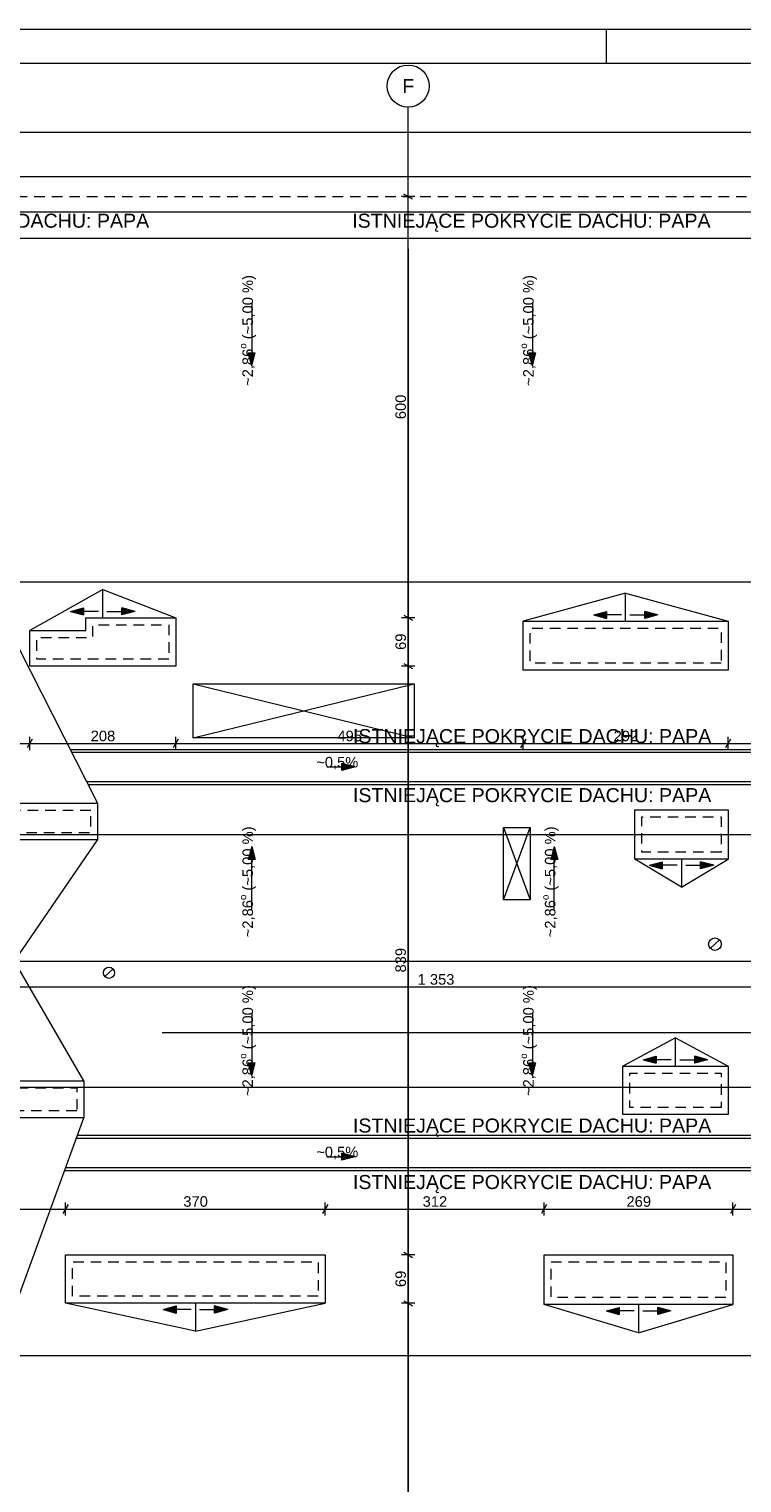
# Paper-space layout 'A-14 INWENTARYZACJA - RZUT DACHU' of a CAD drawing. Header units: millimetres. Extents: x 0 to 594, y 0 to 350.
# Tile 7 of 8: x 332 to 433, y 143 to 350. Entities that reach past the tile are written whole.
import ezdxf
from ezdxf.xclip import XClip

# ---------------------------------------------------------------- set-up
doc = ezdxf.new("R2010")
doc.units = ezdxf.units.MM
doc.header["$MEASUREMENT"] = 0
doc.header["$XCLIPFRAME"] = 0
for name, pattern in [('ACAD_ISO03W100', [300, 120, -180]), ('DASHDOTX2', [1000, 500, -250, 0, -250]), ('Przer. długie kreski', [2.5, 1.5, -1])]:
    doc.linetypes.add(name, pattern=pattern)
for name, color, linetype, lineweight in [('A_Arkusz_Nr_pióra__1', 7, 'Continuous', 20), ('A_dach_Nr_pióra__1', 7, 'Continuous', 20), ('A_dach_Nr_pióra__2', 8, 'Continuous', 13), ('A_linie przekroju_Nr_pióra__1', 7, 'Continuous', 20), ('A_wymiary_Nr_pióra__1', 7, 'Continuous', 20), ('A_wymiary_Nr_pióra__2', 8, 'Continuous', 13), ('A_ściany_Nr_pióra__1', 7, 'Continuous', 20), ('A_ściany_Nr_pióra__2', 8, 'Continuous', 13)]:
    doc.layers.add(name, color=color, linetype=linetype, lineweight=lineweight)
for name, color, linetype, lineweight, true_color in [('A_Arkusz_Nr_pióra__237', 7, 'Continuous', 5, 0x343434), ('A_osie_Nr_pióra__16', 7, 'Continuous', 5, 0x320000), ('A_osie_Nr_pióra__76', 7, 'Continuous', 5, 0x323200)]:
    doc.layers.add(name, color=color, linetype=linetype, lineweight=lineweight, true_color=true_color)
doc.styles.add('STYL_AUTOMATYCZNY_1', font='arial.ttf')
doc.styles.add('STYL_AUTOMATYCZNY_4', font='arial.ttf')

# ---------------------------------------------------------------- blocks, each defined once
blk = doc.blocks.new('Rysunek_1_1', base_point=(-1587.54, -209.9))
at = {"layer": 'A_dach_Nr_pióra__2', "linetype": 'Continuous', "lineweight": 13}
for points in [[(363.47, 302.01), (363.97, 303.88), (362.97, 303.88)], [(403.47, 302.01), (403.97, 303.88), (402.97, 303.88)], [(337.63, 267.01), (339.5, 266.51), (339.5, 267.51)], [(346.84, 267.01), (344.97, 267.51), (344.97, 266.51)], [(412.15, 266.52), (414.02, 266.02), (414.02, 267.02)], [(421.36, 266.52), (419.49, 267.02), (419.49, 266.02)], [(378.19, 244.85), (376.32, 245.35), (376.32, 244.35)], [(363.47, 233.52), (362.97, 231.66), (363.97, 231.66)], [(406.57, 233.52), (406.07, 231.66), (407.07, 231.66)], [(420.1, 230.84), (421.97, 230.34), (421.97, 231.34)], [(429.31, 230.84), (427.44, 231.34), (427.44, 230.34)], [(419.25, 203.12), (421.12, 202.62), (421.12, 203.62)], [(428.46, 203.12), (426.59, 203.62), (426.59, 202.62)], [(363.47, 200.82), (363.97, 202.68), (362.97, 202.68)], [(403.47, 200.82), (403.97, 202.68), (402.97, 202.68)], [(378.19, 189.3), (376.32, 189.8), (376.32, 188.8)], [(350.83, 167.54), (352.7, 167.04), (352.7, 168.04)], [(360.04, 167.54), (358.17, 168.04), (358.17, 167.04)], [(413.98, 167.34), (415.85, 166.84), (415.85, 167.84)], [(423.19, 167.34), (421.32, 167.84), (421.32, 166.84)]]:
    blk.add_hatch(color=8, dxfattribs=at).paths.add_polyline_path(points)
at = {"layer": 'A_dach_Nr_pióra__1', "color": 7, "linetype": 'Continuous', "lineweight": 20}
for p, q in [((355.13, 256.72), (386.63, 249.02)), ((355.13, 249.02), (386.63, 256.72)), ((430.14, 220.2), (428.8, 219)), ((343.73, 216.07), (342.54, 215))]:
    blk.add_line(p, q, dxfattribs=at)
at = {"layer": 'A_dach_Nr_pióra__1', "color": 7, "linetype": 'Continuous', "lineweight": 20, "flags": 128}
for points in [[(352.63, 259.22), (331.83, 259.22), (331.83, 264.32), (339.83, 264.32), (339.83, 266.12), (352.63, 266.12)], [(431.35, 258.63), (402.15, 258.63), (402.15, 265.63), (431.35, 265.63)], [(355.13, 256.72), (386.63, 256.72), (386.63, 249.02), (355.13, 249.02)], [(341.53, 239.63), (299.54, 239.63), (299.54, 233.63), (319.03, 233.63), (319.03, 232.73), (327.53, 232.73), (327.53, 234.53), (341.53, 234.53)], [(431.35, 231.73), (418.05, 231.73), (418.05, 238.73), (431.35, 238.73)], [(339.53, 194.83), (305.53, 194.83), (305.53, 200.13), (321.2, 200.13), (321.2, 201.93), (327.73, 201.93), (327.73, 200.13), (339.53, 200.13)], [(431.35, 195.33), (416.35, 195.33), (416.35, 202.23), (431.35, 202.23)], [(373.93, 168.43), (336.93, 168.43), (336.93, 175.33), (373.93, 175.33)], [(432.03, 168.23), (405.13, 168.23), (405.13, 175.33), (432.03, 175.33)]]:
    blk.add_lwpolyline(points, close=True, dxfattribs=at)
at = {"layer": 'A_dach_Nr_pióra__1', "color": 7, "linetype": 'Przer. długie kreski', "lineweight": 20, "flags": 128}
for points in [[(340.53, 238.63), (300.54, 238.63), (300.54, 234.63), (320.03, 234.63), (320.03, 233.73), (326.53, 233.73), (326.53, 235.53), (340.53, 235.53)], [(430.35, 196.33), (417.35, 196.33), (417.35, 201.23), (430.35, 201.23)], [(338.53, 195.83), (306.53, 195.83), (306.53, 199.13), (322.2, 199.13), (322.2, 200.93), (326.73, 200.93), (326.73, 199.13), (338.53, 199.13)]]:
    blk.add_lwpolyline(points, close=True, dxfattribs=at)
at = {"layer": 'A_dach_Nr_pióra__1', "color": 7, "linetype": 'Continuous', "lineweight": 20}
for centre, radius in [((429.47, 219.6), 0.9), ((343.13, 215.53), 0.8)]:
    blk.add_circle(centre, radius, dxfattribs=at)
at = {"layer": 'A_dach_Nr_pióra__2', "color": 8, "linetype": 'Continuous', "lineweight": 13}
for p, q in [((363.47, 310.93), (363.47, 303.88)), ((403.47, 310.93), (403.47, 303.88)), ((362.97, 303.88), (363.97, 303.88)), ((363.47, 302.01), (362.97, 303.88)), ((363.47, 302.01), (363.97, 303.88)), ((402.97, 303.88), (403.97, 303.88)), ((403.47, 302.01), (402.97, 303.88)), ((403.47, 302.01), (403.97, 303.88)), ((341.53, 239.63), (320.9, 280.26)), ((342.23, 270.12), (331.83, 264.32)), ((342.23, 266.12), (342.23, 270.12)), ((342.23, 270.12), (352.63, 266.12)), ((416.75, 269.63), (402.15, 265.63)), ((416.75, 265.63), (416.75, 269.63)), ((416.75, 269.63), (431.35, 265.63)), ((337.63, 267.01), (339.5, 267.51)), ((339.5, 267.51), (339.5, 266.51)), ((344.97, 266.51), (344.97, 267.51)), ((346.84, 267.01), (344.97, 267.51)), ((337.63, 267.01), (339.5, 266.51)), ((341.63, 267.01), (339.5, 267.01)), ((342.84, 267.01), (344.97, 267.01)), ((346.84, 267.01), (344.97, 266.51)), ((412.15, 266.52), (414.02, 267.02)), ((412.15, 266.52), (414.02, 266.02)), ((414.02, 267.02), (414.02, 266.02)), ((416.15, 266.52), (414.02, 266.52)), ((417.36, 266.52), (419.49, 266.52)), ((419.49, 266.02), (419.49, 267.02)), ((421.36, 266.52), (419.49, 267.02)), ((421.36, 266.52), (419.49, 266.02)), ((337.61, 247.36), (516.32, 247.36)), ((337.81, 246.96), (516.32, 246.96)), ((374.19, 244.85), (376.32, 244.85)), ((376.32, 244.35), (376.32, 245.35)), ((378.19, 244.85), (376.32, 245.35)), ((378.19, 244.85), (376.32, 244.35)), ((339.94, 242.76), (457.72, 242.76)), ((340.15, 242.36), (457.32, 242.36)), ((399.33, 236.23), (403.13, 225.93)), ((399.33, 225.93), (403.13, 236.23)), ((329.64, 217.17), (341.53, 234.53)), ((363.47, 233.52), (362.97, 231.66)), ((363.47, 233.52), (363.97, 231.66)), ((406.57, 233.52), (406.07, 231.66)), ((406.57, 233.52), (407.07, 231.66)), ((363.97, 231.66), (362.97, 231.66)), ((363.47, 224.61), (363.47, 231.66)), ((407.07, 231.66), (406.07, 231.66)), ((406.57, 224.61), (406.57, 231.66)), ((424.7, 227.73), (418.05, 231.73)), ((420.1, 230.84), (421.97, 231.34)), ((420.1, 230.84), (421.97, 230.34)), ((421.97, 231.34), (421.97, 230.34)), ((424.1, 230.84), (421.97, 230.84)), ((424.7, 231.73), (424.7, 227.73)), ((424.7, 227.73), (431.35, 231.73)), ((425.31, 230.84), (427.44, 230.84)), ((427.44, 230.34), (427.44, 231.34)), ((429.31, 230.84), (427.44, 231.34)), ((429.31, 230.84), (427.44, 230.34)), ((322.03, 217.17), (514.82, 217.17)), ((339.53, 200.13), (329.64, 217.17)), ((363.47, 209.73), (363.47, 202.68)), ((403.47, 209.73), (403.47, 202.68)), ((423.85, 206.23), (416.35, 202.23)), ((423.85, 202.23), (423.85, 206.23)), ((423.85, 206.23), (431.35, 202.23)), ((419.25, 203.12), (421.12, 203.62)), ((419.25, 203.12), (421.12, 202.62)), ((421.12, 203.62), (421.12, 202.62)), ((423.25, 203.12), (421.12, 203.12)), ((424.46, 203.12), (426.59, 203.12)), ((426.59, 202.62), (426.59, 203.62)), ((428.46, 203.12), (426.59, 203.62)), ((428.46, 203.12), (426.59, 202.62)), ((362.97, 202.68), (363.97, 202.68)), ((363.47, 200.82), (362.97, 202.68)), ((363.47, 200.82), (363.97, 202.68)), ((402.97, 202.68), (403.97, 202.68)), ((403.47, 200.82), (402.97, 202.68)), ((403.47, 200.82), (403.97, 202.68)), ((322.38, 147.81), (339.53, 194.83)), ((338.49, 191.96), (457.72, 191.96)), ((338.63, 192.36), (457.32, 192.36)), ((374.19, 189.3), (376.32, 189.3)), ((376.32, 188.8), (376.32, 189.8)), ((378.19, 189.3), (376.32, 189.8)), ((378.19, 189.3), (376.32, 188.8)), ((336.81, 187.36), (516.32, 187.36)), ((336.95, 187.76), (516.32, 187.76)), ((355.43, 164.43), (336.93, 168.43)), ((350.83, 167.54), (352.7, 168.04)), ((352.7, 168.04), (352.7, 167.04)), ((355.43, 168.43), (355.43, 164.43)), ((355.43, 164.43), (373.93, 168.43)), ((358.17, 167.04), (358.17, 168.04)), ((360.04, 167.54), (358.17, 168.04)), ((418.58, 164.23), (405.13, 168.23)), ((413.98, 167.34), (415.85, 167.84)), ((415.85, 167.84), (415.85, 166.84)), ((418.58, 168.23), (418.58, 164.23)), ((418.58, 164.23), (432.03, 168.23)), ((421.32, 166.84), (421.32, 167.84)), ((423.19, 167.34), (421.32, 167.84)), ((350.83, 167.54), (352.7, 167.04)), ((354.83, 167.54), (352.7, 167.54)), ((356.04, 167.54), (358.17, 167.54)), ((360.04, 167.54), (358.17, 167.04)), ((413.98, 167.34), (415.85, 166.84)), ((417.98, 167.34), (415.85, 167.34)), ((419.19, 167.34), (421.32, 167.34)), ((423.19, 167.34), (421.32, 166.84))]:
    blk.add_line(p, q, dxfattribs=at)
at = {"layer": 'A_dach_Nr_pióra__2', "color": 8, "linetype": 'Przer. długie kreski', "lineweight": 13, "flags": 128}
for points in [[(351.63, 260.22), (332.83, 260.22), (332.83, 263.32), (340.83, 263.32), (340.83, 265.12), (351.63, 265.12)], [(430.35, 259.63), (403.15, 259.63), (403.15, 264.63), (430.35, 264.63)], [(430.35, 232.73), (419.05, 232.73), (419.05, 237.73), (430.35, 237.73)], [(372.93, 169.43), (337.93, 169.43), (337.93, 174.33), (372.93, 174.33)], [(431.03, 169.23), (406.13, 169.23), (406.13, 174.33), (431.03, 174.33)]]:
    blk.add_lwpolyline(points, close=True, dxfattribs=at)
at = {"layer": 'A_dach_Nr_pióra__2', "color": 8, "linetype": 'Continuous', "lineweight": 13, "flags": 128}
blk.add_lwpolyline([(399.33, 236.23), (403.13, 236.23), (403.13, 225.93), (399.33, 225.93)], close=True, dxfattribs=at)
at = {"layer": 'A_linie przekroju_Nr_pióra__1', "color": 7, "linetype": 'ACAD_ISO03W100', "lineweight": 20}
blk.add_line((50.68, 207), (523.87, 207), dxfattribs=at)
at = {"layer": 'A_osie_Nr_pióra__16', "color": 18, "linetype": 'DASHDOTX2', "lineweight": 5, "true_color": 0x320000}
for p, q in [((385.76, 318.63), (385.76, 338.88)), ((526.07, 320.17), (57.45, 320.17)), ((385.76, 318.63), (385.76, 119.13)), ((525.97, 271.17), (57.45, 271.17)), ((526.07, 235.17), (57.45, 235.17)), ((526.07, 199.17), (57.45, 199.17)), ((526.07, 160.94), (57.45, 160.94))]:
    blk.add_line(p, q, dxfattribs=at)
blk.add_point((385.76, 318.63), dxfattribs=at)
blk.add_point((385.76, 318.63), dxfattribs=at)
at = {"layer": 'A_osie_Nr_pióra__76', "color": 48, "linetype": 'Continuous', "lineweight": 5, "true_color": 0x323200}
blk.add_circle((385.76, 341.88), 3, dxfattribs=at)
at = {"layer": 'A_wymiary_Nr_pióra__1', "color": 7, "linetype": 'Continuous', "lineweight": 20}
for p, q in [((386.38, 325.77), (385.13, 326.49)), ((385.13, 266.48), (386.38, 265.76)), ((385.13, 259.58), (386.38, 258.86)), ((332.19, 248.82), (331.47, 247.57)), ((352.99, 248.82), (352.27, 247.57)), ((402.51, 248.82), (401.79, 247.57)), ((431.71, 248.82), (430.99, 247.57)), ((337.29, 182.48), (336.57, 181.23)), ((374.29, 182.48), (373.57, 181.23)), ((405.49, 182.48), (404.77, 181.23)), ((432.39, 182.48), (431.67, 181.23)), ((385.13, 175.69), (386.38, 174.97)), ((385.13, 168.79), (386.38, 168.07))]:
    blk.add_line(p, q, dxfattribs=at)
at = {"layer": 'A_wymiary_Nr_pióra__2', "color": 8, "linetype": 'Continuous', "lineweight": 13}
for p, q in [((52.92, 335.29), (521.32, 335.29)), ((386.69, 326.13), (384.82, 326.13)), ((385.76, 326.13), (385.76, 326.74)), ((385.76, 266.12), (385.76, 326.13)), ((386.69, 266.12), (384.82, 266.12)), ((385.76, 259.22), (385.76, 266.12)), ((386.69, 259.22), (384.82, 259.22)), ((385.76, 175.33), (385.76, 259.22)), ((331.83, 247.26), (331.83, 249.13)), ((352.63, 247.26), (352.63, 249.13)), ((402.15, 247.26), (402.15, 249.13)), ((431.35, 247.26), (431.35, 249.13)), ((301.07, 248.2), (331.83, 248.2)), ((331.83, 248.2), (352.63, 248.2)), ((352.63, 248.2), (402.15, 248.2)), ((402.15, 248.2), (431.35, 248.2)), ((431.35, 248.2), (468.95, 248.2)), ((322.03, 213.51), (457.32, 213.51)), ((336.93, 180.92), (336.93, 182.8)), ((373.93, 180.92), (373.93, 182.8)), ((405.13, 180.92), (405.13, 182.8)), ((432.03, 180.92), (432.03, 182.8)), ((301.42, 181.86), (336.93, 181.86)), ((336.93, 181.86), (373.93, 181.86)), ((373.93, 181.86), (405.13, 181.86)), ((405.13, 181.86), (432.03, 181.86)), ((432.03, 181.86), (467.23, 181.86)), ((386.69, 175.33), (384.82, 175.33)), ((385.76, 168.43), (385.76, 175.33)), ((386.69, 168.43), (384.82, 168.43)), ((385.76, 108.21), (385.76, 168.43))]:
    blk.add_line(p, q, dxfattribs=at)
at = {"layer": 'A_ściany_Nr_pióra__1', "color": 7, "linetype": 'Continuous', "lineweight": 20, "flags": 128}
for points in [[(52.92, 265.14), (52.92, 328.98), (521.32, 328.98), (521.32, 267.81)], [(57.92, 235.75), (57.92, 323.98), (516.32, 323.98), (516.32, 236.85), (514.82, 236.85), (514.82, 199.17), (516.32, 199.17), (516.32, 110.36), (57.92, 110.36), (57.92, 198.55)]]:
    blk.add_lwpolyline(points, dxfattribs=at)
at = {"layer": 'A_ściany_Nr_pióra__2', "color": 8, "linetype": 'Przer. długie kreski', "lineweight": 13, "flags": 128}
blk.add_lwpolyline([(55.97, 265.14), (55.97, 326.13), (518.75, 326.13), (518.75, 267.81)], dxfattribs=at)
at = {"layer": 'A_dach_Nr_pióra__2', "color": 8, "linetype": 'Continuous', "lineweight": 13, "attachment_point": 5, "style": 'STYL_AUTOMATYCZNY_1'}
for s, insert, char_height in [('\\A1;{\\pqc;\\fArial|b0|i0|c238|p0;\\W1.000000;ISTNIEJĄCE POKRYCIE DACHU: PAPA}', (323.32, 322.4), 2), ('\\A1;{\\pqc;\\fArial|b0|i0|c238|p0;\\W1.000000;ISTNIEJĄCE POKRYCIE DACHU: PAPA}', (403.32, 322.4), 2), ('\\A1;{\\pqc;\\fArial|b0|i0|c238|p0;\\W1.000000;ISTNIEJĄCE POKRYCIE DACHU: PAPA}', (403.42, 248.95), 2), ('\\A1;{\\pqc;\\fArial|b0|i0|c238|p0;\\W1.000000;~0,5%}', (375.66, 245.39), 1.5), ('\\A1;{\\pqc;\\fArial|b0|i0|c238|p0;\\W1.000000;ISTNIEJĄCE POKRYCIE DACHU: PAPA}', (403.42, 240.54), 2), ('\\A1;{\\pqc;\\fArial|b0|i0|c238|p0;\\W1.000000;ISTNIEJĄCE POKRYCIE DACHU: PAPA}', (403.42, 193.46), 2), ('\\A1;{\\pqc;\\fArial|b0|i0|c238|p0;\\W1.000000;~0,5%}', (375.66, 189.85), 1.5), ('\\A1;{\\pqc;\\fArial|b0|i0|c238|p0;\\W1.000000;ISTNIEJĄCE POKRYCIE DACHU: PAPA}', (403.42, 185.41), 2)]:
    blk.add_mtext(s, dxfattribs=dict(at, insert=insert, char_height=char_height))
at = {"layer": 'A_dach_Nr_pióra__2', "color": 8, "linetype": 'Continuous', "lineweight": 13, "char_height": 1.5, "attachment_point": 5, "rotation": 90, "style": 'STYL_AUTOMATYCZNY_1'}
for insert in [(362.9, 307.05), (402.9, 307.05), (362.9, 228.48), (406, 228.48), (362.9, 205.86), (402.9, 205.86)]:
    blk.add_mtext('\\A1;{\\pqc;\\fArial|b0|i0|c238|p0;\\W1.000000;~2,86\\fArial|b0|i0|c238|p0;\\W1.000000;\\A1{\\H.66x;\\So^  ;}\\fArial|b0|i0|c238|p0;\\W1.000000; (~5,00 %)}', dxfattribs=dict(at, insert=insert))
at = {"layer": 'A_osie_Nr_pióra__76', "color": 48, "linetype": 'Continuous', "lineweight": 5, "true_color": 0x323200, "insert": (384.92, 342.88), "char_height": 2, "attachment_point": 1, "style": 'STYL_AUTOMATYCZNY_1'}
blk.add_mtext('\\A1;{\\pql;\\pt0;\\fArial|b0|i0|c238|p0;\\W1.000000;F}', dxfattribs=at)
at = {"layer": 'A_wymiary_Nr_pióra__1', "color": 7, "linetype": 'Continuous', "lineweight": 20, "char_height": 1.5, "attachment_point": 7, "rotation": 90, "style": 'STYL_AUTOMATYCZNY_4'}
for s, insert, width in [('\\A1;{\\pql;\\fArial|b0|i0|c238|p0;\\W1.000000;600}', (385.46, 294.41), 3.4323), ('\\A1;{\\pql;\\fArial|b0|i0|c238|p0;\\W1.000000;69}', (385.46, 261.53), 2.2882), ('\\A1;{\\pql;\\fArial|b0|i0|c238|p0;\\W1.000000;839}', (385.46, 215.56), 3.4323), ('\\A1;{\\pql;\\fArial|b0|i0|c238|p0;\\W1.000000;69}', (385.46, 170.74), 2.2882)]:
    blk.add_mtext(s, dxfattribs=dict(at, insert=insert, width=width))
at = {"layer": 'A_wymiary_Nr_pióra__1', "color": 7, "linetype": 'Continuous', "lineweight": 20, "char_height": 1.5, "attachment_point": 7, "style": 'STYL_AUTOMATYCZNY_4'}
for s, insert, width in [('\\A1;{\\pql;\\fArial|b0|i0|c238|p0;\\W1.000000;208}', (340.52, 248.5), 3.4323), ('\\A1;{\\pql;\\fArial|b0|i0|c238|p0;\\W1.000000;495}', (375.68, 248.5), 3.4323), ('\\A1;{\\pql;\\fArial|b0|i0|c238|p0;\\W1.000000;292}', (415.04, 248.5), 3.4323), ('\\A1;{\\pql;\\fArial|b0|i0|c238|p0;\\W1.000000;1\xa0353}', (387.11, 213.81), 5.1479), ('\\A1;{\\pql;\\fArial|b0|i0|c238|p0;\\W1.000000;370}', (353.72, 182.16), 3.4323), ('\\A1;{\\pql;\\fArial|b0|i0|c238|p0;\\W1.000000;312}', (387.82, 182.16), 3.4323), ('\\A1;{\\pql;\\fArial|b0|i0|c238|p0;\\W1.000000;269}', (416.87, 182.16), 3.4323)]:
    blk.add_mtext(s, dxfattribs=dict(at, insert=insert, width=width))

psp = doc.layouts.new('A-14 INWENTARYZACJA - RZUT DACHU')

# ---------------------------------------------------------------- linework, layer by layer
at = {"layer": 'A_Arkusz_Nr_pióra__1', "color": 7, "linetype": 'Continuous', "lineweight": 20}
psp.add_line((589.1, 345.1), (29.9, 345.1), dxfattribs=at)
at = {"layer": 'A_Arkusz_Nr_pióra__1', "color": 7, "linetype": 'Continuous', "lineweight": 20, "flags": 128}
psp.add_lwpolyline([(0, 350), (594, 350), (594, 0), (0, 0)], close=True, dxfattribs=at)
at = {"layer": 'A_Arkusz_Nr_pióra__237', "color": 250, "linetype": 'Continuous', "lineweight": 5, "true_color": 0x343434}
psp.add_line((414, 345.1), (414, 350), dxfattribs=at)

# ---------------------------------------------------------------- block references
at = {"color": 37, "linetype": 'Continuous', "lineweight": 5, "true_color": 0x656532}
ref = psp.add_blockref('Rysunek_1_1', (-1587.54, -209.9), dxfattribs=at)
XClip(ref).set_block_clipping_path([(29.5536821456, 91.426833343), (555.9960649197, 345.1)])

doc.saveas('drawing.dxf')
